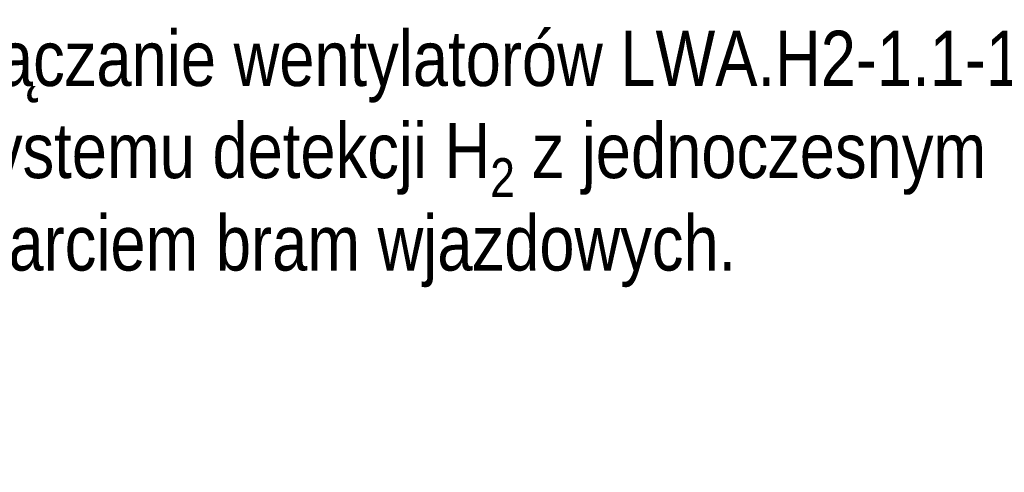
# Model space of a CAD drawing. Header units: millimetres. Extents: x -70539 to 23478, y -51814 to 44720.
# Tile 239 of 256: x -30906 to -27341, y 20291 to 21929. Entities that reach past the tile are written whole.
import ezdxf
from ezdxf import colors
from ezdxf.entities.mleader import LeaderData, LeaderLine
from ezdxf.math import Vec2, Vec3

# ---------------------------------------------------------------- set-up
doc = ezdxf.new("R2010")
doc.units = ezdxf.units.MM
doc.layers.add('IS_Wentylacja_Opis', color=5, linetype='Continuous', lineweight=13)
doc.styles.get("Standard").update_dxf_attribs({"font": 'arial.ttf'})

msp = doc.modelspace()

# ---------------------------------------------------------------- leaders
at = {"layer": 'IS_Wentylacja_Opis'}
ml = msp.add_multileader_mtext('Standard', dxfattribs=at)
ml.set_content('{\\A1;\\fArial Narrow|b0|i0|c161|p0;Załączanie wentylatorów LWA.H2-1.1-1.2 \\Pz systemu detekcji H{\\H0.7x;\\S^ 2;} z jednoczesnym otwarciem bram wjazdowych.\\fArial|b0|i0|c238|p0; }', color=256)
ml.set_leader_properties()
ml.build(insert=Vec2(0, 0))
ml.multileader.update_dxf_attribs({"dogleg_length": 150, "arrow_head_size": 150})
ctx = ml.context
ctx.base_point, ctx.char_height, ctx.arrow_head_size, ctx.plane_origin = Vec3(-31304.9, 21759.1, -2), 200, 150, Vec3(-67807119.1, -56907652.1, -2)
notes = []
notes.append((ctx, [(0, (1, 1, 0), (-31701.4, 21759.1, -2), (1, 0), 396.5, [(0, [(-32464.6, 21173.9, -2)], 0, [])])]))
ctx.mtext.insert, ctx.mtext.width = Vec3(-31302.9, 21889.1, -2), 4881.725
for ctx, leaders in notes:
    for number, flags, end, landing, length, lines in leaders:
        leader = LeaderData()
        leader.index, (leader.has_last_leader_line, leader.has_dogleg_vector, leader.attachment_direction) = number, flags
        leader.last_leader_point, leader.dogleg_vector, leader.dogleg_length = Vec3(end), Vec3(landing), length
        for number, points, colour, breaks in lines:
            line = LeaderLine()
            line.index, line.vertices, line.color, line.breaks = number, Vec3.list(points), colors.encode_raw_color(colour), breaks
            leader.lines.append(line)
        ctx.leaders.append(leader)

doc.saveas('drawing.dxf')
